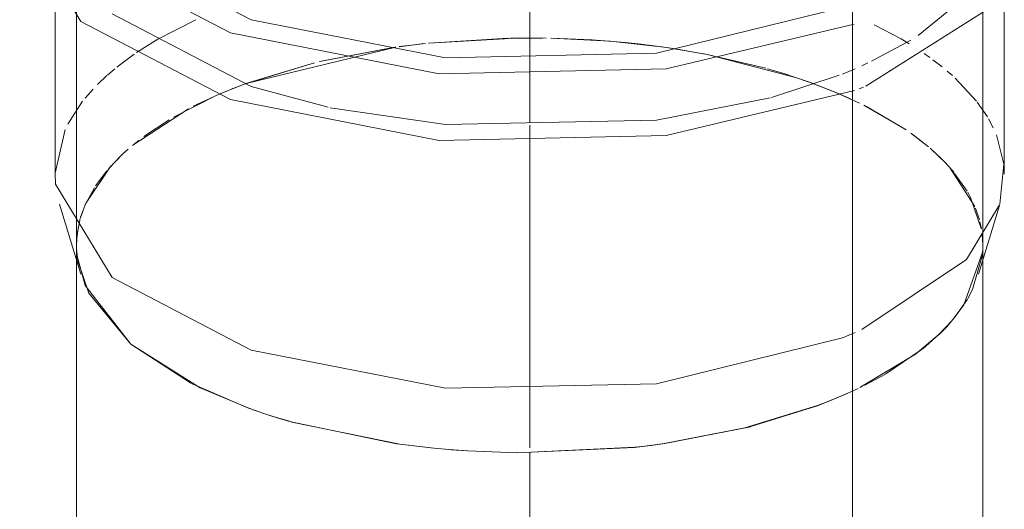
# Model space of a CAD drawing. Header units: millimetres. Extents: x -121 to 34184, y -147 to 33428.
# Tile 30 of 107: x 9261 to 9380, y 22898 to 22957. Entities that reach past the tile are written whole.
import ezdxf

# ---------------------------------------------------------------- set-up
doc = ezdxf.new("R2010")
doc.units = ezdxf.units.MM
doc.linetypes.add('ADSK_Осевая', pattern=[700, 500, -100, 0, -100])
doc.layers.add('P-PIPE-____-CNTR', color=3, linetype='ADSK_Осевая', lineweight=20)
doc.layers.add('P-PIPE-____-OTLN', color=3, linetype='Continuous', lineweight=20)

# ---------------------------------------------------------------- blocks, each defined once
blk = doc.blocks.new('ADSK_ППР_Тройник канализационный_Составной - Тройник канализационный-1734338-_3D_ копия 1')
at = {"layer": 'P-PIPE-____-OTLN', "color": 22}
for p, q in [((7244.78, 23125.62), (7244.78, 22929.78)), ((7242.18, 22970.42), (7242.18, 22938.41)), ((7242.74, 22934.77), (7245.31, 22926.31)), ((7245.83, 22924.91), (7244.84, 22928.62)), ((7336.02, 22910.84), (7334.67, 22910.32))]:
    blk.add_line(p, q, dxfattribs=at)
at = {"layer": 'P-PIPE-____-OTLN', "color": 9}
for p, q in [((7354.78, 22929.78), (7354.78, 22987.66)), ((7357.38, 22938.41), (7357.38, 22970.42)), ((7340.57, 22949.1), (7356.73, 22959.31)), ((7337.74, 22950.58), (7339.29, 22951.22)), ((7329.13, 22947.72), (7337.36, 22950.43)), ((7339.77, 22948.78), (7340.29, 22948.99)), ((7243.42, 22943.85), (7242.19, 22938.55)), ((7356.83, 22934.77), (7357.32, 22939.63)), ((7354.26, 22926.31), (7356.79, 22934.61)), ((7244.84, 22928.62), (7244.78, 22929.78)), ((7244.79, 22929.79), (7244.81, 22930.51)), ((7244.94, 22927.92), (7244.82, 22928.99)), ((7354.73, 22928.63), (7353.53, 22924.44)), ((7251.38, 22917.82), (7245.83, 22924.91)), ((7258.76, 22913.01), (7251.38, 22917.82)), ((7265.67, 22910.03), (7258.82, 22912.98)), ((7337.93, 22911.64), (7336.58, 22911.07)), ((7339.66, 22912.44), (7337.97, 22911.66)), ((7334.67, 22910.32), (7326.64, 22907.81)), ((7336.19, 22910.91), (7334.7, 22910.33)), ((7267.06, 22909.55), (7265.72, 22910.02)), ((7268.62, 22909.04), (7267.54, 22909.39)), ((7270.62, 22908.44), (7268.65, 22909.03)), ((7283.64, 22905.71), (7270.64, 22908.43)), ((7326.57, 22907.79), (7316.19, 22905.75)), ((7288.14, 22905.17), (7283.68, 22905.71)), ((7314.56, 22905.53), (7313.79, 22905.43)), ((7316.14, 22905.74), (7314.72, 22905.55)), ((7289.94, 22905.01), (7288.19, 22905.17)), ((7292.22, 22904.85), (7290.26, 22904.99)), ((7298.23, 22904.61), (7292.28, 22904.84)), ((7312.53, 22905.29), (7298.27, 22904.61)), ((7313.76, 22905.43), (7312.57, 22905.29))]:
    blk.add_line(p, q, dxfattribs=at)
at = {"layer": 'P-PIPE-____-OTLN', "color": 10}
for p, q in [((7259.27, 22957.15), (7254.64, 22954.79)), ((7344.86, 22954.83), (7341.61, 22956.54)), ((7254.64, 22954.79), (7252.08, 22953.19)), ((7287.5, 22954.33), (7298.15, 22954.95)), ((7287.56, 22954.33), (7297.19, 22954.93)), ((7297.44, 22954.94), (7301.36, 22954.95)), ((7298.51, 22954.96), (7301.8, 22954.95)), ((7302.38, 22954.94), (7307.35, 22954.72)), ((7307.35, 22954.72), (7311.38, 22954.4)), ((7341.26, 22952.12), (7346.04, 22954.7)), ((7345.85, 22954.24), (7344.86, 22954.83)), ((7265.39, 22949.43), (7283.54, 22953.84)), ((7274.28, 22952.09), (7283.43, 22953.82)), ((7283.94, 22953.89), (7285.78, 22954.13)), ((7285.78, 22954.13), (7286.93, 22954.27)), ((7311.38, 22954.4), (7312.56, 22954.27)), ((7312.64, 22954.27), (7315.19, 22953.96)), ((7315.54, 22953.91), (7317.21, 22953.67)), ((7316.64, 22953.75), (7321.14, 22952.99)), ((7317.68, 22953.59), (7320.85, 22953.04)), ((7251.78, 22952.98), (7249.69, 22951.42)), ((7320.97, 22953.02), (7328.46, 22951.27)), ((7348.36, 22952.58), (7347.65, 22953.08)), ((7349.84, 22951.46), (7348.72, 22952.32)), ((7249.43, 22951.22), (7248.54, 22950.45)), ((7265.34, 22949.41), (7273.66, 22951.94)), ((7328.64, 22951.22), (7330.5, 22950.67)), ((7340.11, 22951.59), (7340.83, 22951.92)), ((7351.1, 22950.39), (7350.47, 22950.94)), ((7248.47, 22950.39), (7247.33, 22949.3)), ((7330.5, 22950.67), (7333.58, 22949.65)), ((7354.01, 22947.3), (7351.43, 22950.08)), ((7246.79, 22948.75), (7245.82, 22947.63)), ((7262.11, 22948.13), (7263.44, 22948.68)), ((7262.16, 22948.15), (7263.01, 22948.51)), ((7263.33, 22948.64), (7264.87, 22949.24)), ((7263.55, 22948.73), (7265.39, 22949.43)), ((7333.64, 22949.63), (7336.95, 22948.34)), ((7333.85, 22949.55), (7337.07, 22948.29)), ((7256.54, 22945.34), (7261.83, 22948.01)), ((7258.96, 22946.66), (7262.11, 22948.13)), ((7336.95, 22948.34), (7339.82, 22947.05)), ((7337.07, 22948.29), (7338.71, 22947.57)), ((7245.53, 22947.27), (7243.73, 22944.48)), ((7251.63, 22941.95), (7258.36, 22946.35)), ((7340.33, 22946.8), (7345.07, 22944.07)), ((7340.65, 22946.64), (7345.46, 22943.81)), ((7355.33, 22945.39), (7354.11, 22947.18)), ((7252.96, 22942.99), (7256.02, 22945.03)), ((7356.04, 22944.07), (7355.48, 22945.14)), ((7251.6, 22941.92), (7252.35, 22942.53)), ((7346.05, 22943.4), (7348.19, 22941.74)), ((7346.32, 22943.21), (7348.19, 22941.74)), ((7357.32, 22939.63), (7356.42, 22943.21)), ((7250.42, 22940.88), (7251.06, 22941.46)), ((7348.39, 22941.57), (7349.75, 22940.3)), ((7348.46, 22941.51), (7350.24, 22939.81)), ((7248.71, 22939.12), (7250.42, 22940.88)), ((7249.18, 22939.65), (7250.34, 22940.81)), ((7245.95, 22934.94), (7249.01, 22939.47)), ((7350.25, 22939.79), (7351.29, 22938.62)), ((7350.83, 22939.16), (7353.82, 22934.49)), ((7247.11, 22937.03), (7248.48, 22938.85)), ((7351.36, 22938.52), (7352.88, 22936.35)), ((7245.85, 22934.71), (7246.96, 22936.79)), ((7245.28, 22933.13), (7245.76, 22934.5)), ((7245.29, 22933.2), (7245.93, 22934.89)), ((7353.9, 22934.29), (7354.37, 22932.89)), ((7244.97, 22931.84), (7245.25, 22933.05)), ((7244.83, 22930.84), (7245.16, 22932.69)), ((7354.43, 22932.64), (7354.61, 22931.8)), ((7244.79, 22930.27), (7244.94, 22931.69)), ((7354.71, 22931.09), (7354.78, 22929.87)), ((7354.73, 22930.94), (7354.78, 22930.25)), ((7354.78, 22929.63), (7354.73, 22928.63)), ((7353.53, 22924.44), (7352.95, 22923.34)), ((7352.92, 22923.28), (7351.51, 22921.23)), ((7350.98, 22920.58), (7349.5, 22919.02)), ((7349.45, 22918.97), (7347.49, 22917.25)), ((7347.42, 22917.2), (7343.02, 22914.22)), ((7342.95, 22914.18), (7340.44, 22912.82))]:
    blk.add_line(p, q, dxfattribs=at)
at = {"layer": 'P-PIPE-____-OTLN', "color": 22}
for points in [[(7237.89, 22970.38, 0), (7237.95, 22969.11, 0), (7245.31, 22956.96, 0)], [(7249.1, 22965.98, 0), (7265.99, 22957.15, 0), (7289.57, 22952.55, 0), (7315.18, 22953.09, 0), (7337.74, 22958.67, 0), (7339.25, 22959.3, 0)], [(7245.31, 22965.05, 0), (7263.46, 22955.56, 0), (7288.81, 22950.62, 0), (7316.33, 22951.2, 0), (7339.16, 22956.64, 0)], [(7245.31, 22956.96, 0), (7263.46, 22947.47, 0), (7288.81, 22942.53, 0), (7316.33, 22943.11, 0), (7339.2, 22948.57, 0)], [(7242.18, 22938.41, 0), (7242.25, 22937.2, 0), (7249.1, 22925.89, 0)], [(7251.38, 22917.82, 0), (7246.27, 22923.97, 0), (7244.94, 22927.92, 0)], [(7249.1, 22925.89, 0), (7265.99, 22917.06, 0), (7289.57, 22912.46, 0), (7315.18, 22913, 0), (7337.74, 22918.57, 0), (7339.29, 22919.22, 0)], [(7265.72, 22910.02, 0), (7259.79, 22912.5, 0), (7251.38, 22917.82, 0)], [(7339.13, 22912.19, 0), (7337.54, 22911.48, 0), (7336.19, 22910.91, 0)], [(7334.7, 22910.33, 0), (7325.91, 22907.63, 0), (7316.14, 22905.74, 0)], [(7268.65, 22909.03, 0), (7267.51, 22909.39, 0), (7265.67, 22910.03, 0)], [(7288.19, 22905.17, 0), (7284.03, 22905.66, 0), (7270.93, 22908.35, 0), (7268.62, 22909.04, 0)], [(7316.19, 22905.75, 0), (7314.48, 22905.52, 0), (7313.76, 22905.43, 0)], [(7292.28, 22904.84, 0), (7290.03, 22905, 0), (7288.14, 22905.17, 0)], [(7313.79, 22905.43, 0), (7312.49, 22905.28, 0), (7298.21, 22904.61, 0), (7292.22, 22904.85, 0)]]:
    blk.add_polyline3d(points, dxfattribs=at)
at = {"layer": 'P-PIPE-____-OTLN', "color": 10}
for points in [[(7346.94, 22955.27, 0), (7352.78, 22960.08, 0), (7356.76, 22966.53, 0)], [(7302.36, 22954.94, 0), (7309.54, 22954.57, 0), (7316.43, 22953.78, 0)], [(7283.93, 22953.89, 0), (7285.09, 22954.05, 0), (7287.15, 22954.29, 0)], [(7321.49, 22952.92, 0), (7332.06, 22950.17, 0), (7333.64, 22949.63, 0)], [(7352.94, 22936.24, 0), (7353.3, 22935.6, 0), (7354.59, 22931.85, 0)]]:
    blk.add_polyline3d(points, dxfattribs=at)
at = {"layer": 'P-PIPE-____-OTLN', "color": 9}
for points in [[(7249.1, 22957.89, 0), (7265.99, 22949.06, 0), (7275.32, 22946.54, 0)], [(7275.57, 22946.49, 0), (7289.57, 22944.46, 0), (7315.18, 22945, 0), (7328.98, 22947.68, 0)], [(7340.11, 22919.58, 0), (7352.78, 22928.08, 0), (7356.81, 22934.69, 0)], [(7354.78, 22929.78, 0), (7354.76, 22929.06, 0), (7352.48, 22922.57, 0), (7351.18, 22920.82, 0)], [(7351.51, 22921.23, 0), (7350.39, 22919.92, 0), (7349.47, 22918.99, 0)], [(7349.5, 22919.02, 0), (7346.61, 22916.57, 0), (7339.86, 22912.54, 0)]]:
    blk.add_polyline3d(points, dxfattribs=at)

msp = doc.modelspace()

# ---------------------------------------------------------------- linework, layer by layer
at = {"layer": 'P-PIPE-____-CNTR', "color": 10}
for p, q in [((9322.81, 22944.68), (9322.81, 22958.82)), ((9322.81, 22942.76), (9322.81, 22944.39)), ((9322.81, 22929.78), (9322.81, 22942.76)), ((9322.81, 22905.21), (9322.81, 22929.78)), ((9322.81, 22905.21), (9322.81, 22929.78))]:
    msp.add_line(p, q, dxfattribs=at)
at = {"layer": 'P-PIPE-____-CNTR', "color": 9}
msp.add_line((9322.81, 22754.8), (9322.81, 22904.69), dxfattribs=at)
msp.add_line((9322.81, 22754.8), (9322.81, 22904.69), dxfattribs=at)
at = {"layer": 'P-PIPE-____-OTLN', "color": 22}
for p, q in [((9361.97, 23033.72), (9361.97, 22726.74)), ((9267.81, 22929.78), (9267.81, 22725.64)), ((9348.93, 22907.63), (9357.74, 22910.34)), ((9339.14, 22905.74), (9348.93, 22907.63))]:
    msp.add_line(p, q, dxfattribs=at)
at = {"layer": 'P-PIPE-____-OTLN', "color": 10}
for p, q in [((9320.21, 22954.93), (9310.58, 22954.33)), ((9324.38, 22954.95), (9320.46, 22954.94)), ((9330.37, 22954.72), (9325.4, 22954.94)), ((9334.4, 22954.4), (9330.37, 22954.72)), ((9306.47, 22953.83), (9297.32, 22952.1)), ((9308.81, 22954.13), (9306.98, 22953.9)), ((9309.95, 22954.27), (9308.81, 22954.13)), ((9335.58, 22954.27), (9334.4, 22954.4)), ((9338.21, 22953.96), (9335.66, 22954.27)), ((9340.23, 22953.67), (9338.56, 22953.91)), ((9343.87, 22953.04), (9340.7, 22953.59)), ((9351.48, 22951.27), (9343.99, 22953.02)), ((9296.68, 22951.94), (9288.33, 22949.4)), ((9353.52, 22950.67), (9351.66, 22951.22)), ((9356.6, 22949.65), (9353.52, 22950.67)), ((9286.03, 22948.51), (9285.18, 22948.15)), ((9287.87, 22949.23), (9286.34, 22948.64)), ((9360.09, 22948.29), (9356.87, 22949.55)), ((9284.85, 22948.01), (9279.56, 22945.34)), ((9361.73, 22947.57), (9360.09, 22948.29)), ((9368.09, 22944.07), (9363.35, 22946.8)), ((9279.04, 22945.03), (9275.98, 22942.99)), ((9275.37, 22942.53), (9274.62, 22941.92)), ((9371.21, 22941.74), (9369.07, 22943.4)), ((9274.08, 22941.46), (9273.44, 22940.88)), ((9372.77, 22940.3), (9371.41, 22941.57)), ((9273.44, 22940.88), (9271.73, 22939.12)), ((9374.31, 22938.62), (9373.27, 22939.79)), ((9271.5, 22938.85), (9270.13, 22937.03)), ((9375.9, 22936.35), (9374.38, 22938.52)), ((9269.98, 22936.79), (9268.87, 22934.71)), ((9268.78, 22934.5), (9268.3, 22933.13)), ((9268.18, 22932.69), (9267.85, 22930.84)), ((9377.8, 22929.87), (9377.73, 22931.09)), ((9372.52, 22919.02), (9374, 22920.58))]:
    msp.add_line(p, q, dxfattribs=at)
at = {"layer": 'P-PIPE-____-OTLN', "color": 9}
for p, q in [((9267.83, 22930.51), (9267.81, 22929.79)), ((9377.81, 22781.04), (9377.81, 22929.78)), ((9267.84, 22928.99), (9267.96, 22927.92)), ((9357.74, 22910.34), (9359.22, 22910.91)), ((9288.74, 22910.02), (9290.08, 22909.55)), ((9290.56, 22909.39), (9291.64, 22909.04)), ((9336.8, 22905.43), (9337.57, 22905.53)), ((9337.73, 22905.55), (9339.14, 22905.74)), ((9311.21, 22905.17), (9312.96, 22905.01)), ((9313.28, 22904.99), (9315.24, 22904.85))]:
    msp.add_line(p, q, dxfattribs=at)
at = {"layer": 'P-PIPE-____-OTLN', "color": 10}
msp.add_polyline3d([(9377.61, 22931.85, 0), (9376.32, 22935.6, 0), (9375.96, 22936.24, 0)], dxfattribs=at)
at = {"layer": 'P-PIPE-____-OTLN', "color": 9}
for points in [[(9374.2, 22920.82, 0), (9375.5, 22922.57, 0), (9377.78, 22929.06, 0), (9377.8, 22929.78, 0)], [(9362.88, 22912.54, 0), (9369.63, 22916.57, 0), (9372.52, 22919.02, 0)]]:
    msp.add_polyline3d(points, dxfattribs=at)
at = {"layer": 'P-PIPE-____-OTLN', "color": 22}
for points in [[(9267.96, 22927.92, 0), (9269.29, 22923.97, 0), (9274.4, 22917.82, 0)], [(9274.4, 22917.82, 0), (9282.81, 22912.5, 0), (9288.74, 22910.02, 0)], [(9359.22, 22910.91, 0), (9360.56, 22911.48, 0), (9362.15, 22912.19, 0)], [(9291.64, 22909.04, 0), (9293.95, 22908.35, 0), (9307.05, 22905.66, 0), (9311.21, 22905.17, 0)], [(9315.24, 22904.85, 0), (9321.23, 22904.61, 0), (9335.51, 22905.28, 0), (9336.8, 22905.43, 0)]]:
    msp.add_polyline3d(points, dxfattribs=at)

# ---------------------------------------------------------------- block references
msp.add_blockref('ADSK_ППР_Тройник канализационный_Составной - Тройник канализационный-1734338-_3D_ копия 1', (2023.02, 0), dxfattribs=at)

doc.saveas('drawing.dxf')
